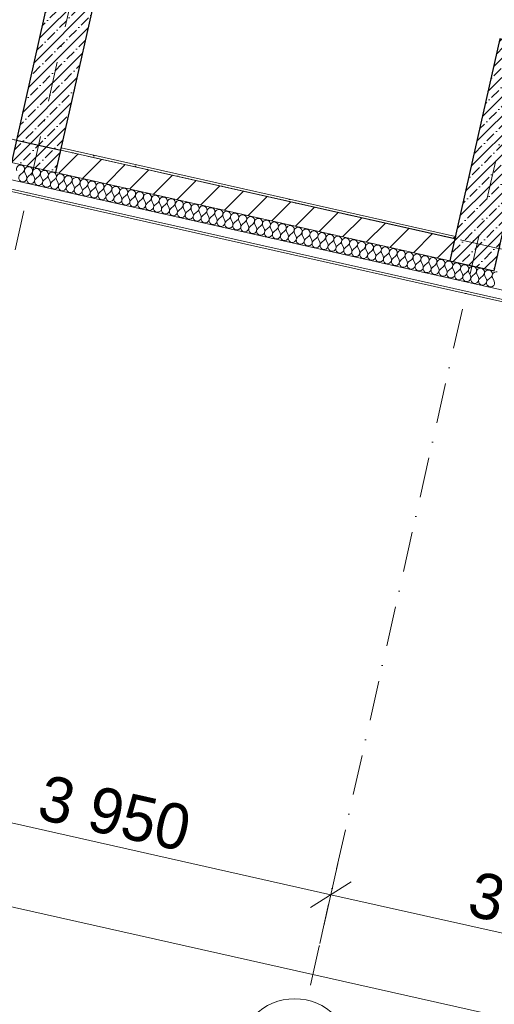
# Model space of a CAD drawing. Header units: millimetres. Extents: x -7218036 to -6881410, y 6117771 to 6219607.
# Tile 34 of 84: x -7164350 to -7160178, y 6124543 to 6133201. Entities that reach past the tile are written whole.
import ezdxf
from ezdxf.enums import TextEntityAlignment as Align

# ---------------------------------------------------------------- set-up
doc = ezdxf.new("R2010")
doc.units = ezdxf.units.MM
doc.header["$MEASUREMENT"] = 0
doc.linetypes.add('Штрихпунктирная', pattern=[670.277762, 352.777767, -176.388884, 0, -141.111112])
for name, color, linetype in [('S - МОП.АР', 7, 'Continuous'), ('АР-Стены_внешние_.АР', 7, 'Continuous'), ('АР-Стены_внутренние_пилоны.АР', 7, 'Continuous'), ('АР-Чертеж-Оси_Осевые размеры.АР', 7, 'Continuous')]:
    doc.layers.add(name, color=color, linetype=linetype)
for name, color, linetype, lineweight in [('АР-Стены_внешние_.АР_Ном._пера__1', 7, 'Continuous', 0), ('АР-Стены_внутренние_пилоны.АР_Ном._пера__1', 7, 'Continuous', 15), ('АР-Чертеж-Оси_Осевые размеры.АР_Ном._пера__1', 7, 'Continuous', 0), ('АР-Чертеж-Оси_Осевые размеры.АР_Ном._пера__120', 7, 'Continuous', 0)]:
    doc.layers.add(name, color=color, linetype=linetype, lineweight=lineweight)
doc.styles.add('РЎР“Р•РќР•Р\xa0Р\x98Р\xa0_РЎРўР\x98Р›Р¬_3', font='GOTHIC.TTF')
doc.dimstyles.new('СГЕНЕРИР_СТИЛЬ__3', dxfattribs={"dimtxt": 400, "dimasz": 285, "dimexe": 0.18, "dimexo": 0.0625, "dimgap": 0, "dimtad": 1, "dimdec": 0, "dimzin": 0, "dimdsep": 46, "dimtxsty": 'РЎР“Р•РќР•Р\xa0Р\x98Р\xa0_РЎРўР\x98Р›Р¬_3', "dimblk": 'ARROWHEAD_6', "dimblk1": 'ARROWHEAD_6', "dimblk2": 'ARROWHEAD_6', "dimcen": 0.09, "dimse1": 1, "dimse2": 1, "dimclrd": 7, "dimclre": 7, "dimclrt": 7, "dimazin": 0, "dimtfac": 1, "dimtdec": 4, "dimtmove": 0, "dimatfit": 3, "dimfxl": 1, "dimtolj": 1, "dimtzin": 0, "dimarcsym": 0})
pattern_1 = [(45, (-6566190.34, 6562677.8), (-84.852814, 84.852814), []), (45, (-6566232.77, 6562720.22), (-84.852814, 84.852814), [90, -30, 0, -30])]

# ---------------------------------------------------------------- blocks, each defined once
blk = doc.blocks.new('*X23', base_point=(-6566190.3, 6562677.8))
at = {"layer": 'АР-Стены_внешние_.АР_Ном._пера__1', "color": 7, "linetype": 'Continuous', "lineweight": 0}
for p, q in [((-7164346.2, 6131837.6), (-7164319, 6131860.7)), ((-7164290.5, 6131825), (-7164305.1, 6131857.6)), ((-7164276.5, 6131821.9), (-7164249.3, 6131845.1)), ((-7164220.8, 6131809.4), (-7164235.4, 6131842)), ((-7164206.8, 6131806.3), (-7164179.7, 6131829.4)), ((-7164151.1, 6131793.7), (-7164165.7, 6131826.3)), ((-7164137.1, 6131790.6), (-7164110, 6131813.8)), ((-7164081.4, 6131778.1), (-7164096, 6131810.7)), ((-7164067.4, 6131775), (-7164040.3, 6131798.1)), ((-7164011.7, 6131762.4), (-7164026.3, 6131795)), ((-7163997.7, 6131759.3), (-7163970.6, 6131782.5)), ((-7163942, 6131746.8), (-7163956.6, 6131779.4)), ((-7163928.1, 6131743.6), (-7163900.9, 6131766.8)), ((-7163872.3, 6131731.1), (-7163886.9, 6131763.7)), ((-7163858.4, 6131728), (-7163831.2, 6131751.2)), ((-7163802.6, 6131715.5), (-7163817.3, 6131748)), ((-7163788.7, 6131712.3), (-7163761.5, 6131735.5)), ((-7163732.9, 6131699.8), (-7163747.6, 6131732.4)), ((-7163719, 6131696.7), (-7163691.8, 6131719.9)), ((-7163663.2, 6131684.2), (-7163677.9, 6131716.7)), ((-7163649.3, 6131681), (-7163622.1, 6131704.2)), ((-7163593.5, 6131668.5), (-7163608.2, 6131701.1)), ((-7163579.6, 6131665.4), (-7163552.4, 6131688.6)), ((-7163523.8, 6131652.9), (-7163538.5, 6131685.4)), ((-7163509.9, 6131649.7), (-7163482.7, 6131672.9)), ((-7163454.1, 6131637.2), (-7163468.8, 6131669.8)), ((-7163440.2, 6131634.1), (-7163413, 6131657.3)), ((-7163384.5, 6131621.6), (-7163399.1, 6131654.1)), ((-7163370.5, 6131618.4), (-7163343.3, 6131641.6)), ((-7163314.8, 6131605.9), (-7163329.4, 6131638.5)), ((-7163300.8, 6131602.8), (-7163273.7, 6131626)), ((-7163245.1, 6131590.3), (-7163259.7, 6131622.8)), ((-7163231.1, 6131587.1), (-7163204, 6131610.3)), ((-7163175.4, 6131574.6), (-7163190, 6131607.2)), ((-7163161.4, 6131571.5), (-7163134.3, 6131594.7)), ((-7163105.7, 6131559), (-7163120.3, 6131591.5)), ((-7163091.7, 6131555.8), (-7163064.6, 6131579)), ((-7163036, 6131543.3), (-7163050.6, 6131575.9)), ((-7163022.1, 6131540.2), (-7162994.9, 6131563.4)), ((-7162966.3, 6131527.6), (-7162980.9, 6131560.2)), ((-7162952.4, 6131524.5), (-7162925.2, 6131547.7)), ((-7162896.6, 6131512), (-7162911.3, 6131544.6)), ((-7162882.7, 6131508.9), (-7162855.5, 6131532)), ((-7162826.9, 6131496.3), (-7162841.6, 6131528.9)), ((-7162813, 6131493.2), (-7162785.8, 6131516.4)), ((-7162757.2, 6131480.7), (-7162771.9, 6131513.3)), ((-7162743.3, 6131477.6), (-7162716.1, 6131500.7)), ((-7162687.5, 6131465), (-7162702.2, 6131497.6)), ((-7162673.6, 6131461.9), (-7162646.4, 6131485.1)), ((-7162617.8, 6131449.4), (-7162632.5, 6131482)), ((-7162603.9, 6131446.3), (-7162576.7, 6131469.4)), ((-7162548.1, 6131433.7), (-7162562.8, 6131466.3)), ((-7162534.2, 6131430.6), (-7162507, 6131453.8)), ((-7162478.4, 6131418.1), (-7162493.1, 6131450.7)), ((-7162464.5, 6131415), (-7162437.3, 6131438.1)), ((-7162408.8, 6131402.4), (-7162423.4, 6131435)), ((-7162394.8, 6131399.3), (-7162367.6, 6131422.5)), ((-7162339.1, 6131386.8), (-7162353.7, 6131419.4)), ((-7162325.1, 6131383.6), (-7162298, 6131406.8)), ((-7162269.4, 6131371.1), (-7162284, 6131403.7)), ((-7162255.4, 6131368), (-7162228.3, 6131391.2)), ((-7162199.7, 6131355.5), (-7162214.3, 6131388)), ((-7162185.7, 6131352.3), (-7162158.6, 6131375.5)), ((-7162130, 6131339.8), (-7162144.6, 6131372.4)), ((-7162116, 6131336.7), (-7162088.9, 6131359.9)), ((-7162060.3, 6131324.2), (-7162074.9, 6131356.7)), ((-7162046.4, 6131321), (-7162019.2, 6131344.2)), ((-7161990.6, 6131308.5), (-7162005.2, 6131341.1)), ((-7161976.7, 6131305.4), (-7161949.5, 6131328.6)), ((-7161920.9, 6131292.9), (-7161935.6, 6131325.4)), ((-7161907, 6131289.7), (-7161879.8, 6131312.9)), ((-7161851.2, 6131277.2), (-7161865.9, 6131309.8)), ((-7161837.3, 6131274.1), (-7161810.1, 6131297.3)), ((-7161781.5, 6131261.6), (-7161796.2, 6131294.1)), ((-7161767.6, 6131258.4), (-7161740.4, 6131281.6)), ((-7161711.8, 6131245.9), (-7161726.5, 6131278.5)), ((-7161697.9, 6131242.8), (-7161670.7, 6131266)), ((-7161642.1, 6131230.3), (-7161656.8, 6131262.8)), ((-7161628.2, 6131227.1), (-7161601, 6131250.3)), ((-7161572.4, 6131214.6), (-7161587.1, 6131247.2)), ((-7161558.5, 6131211.5), (-7161531.3, 6131234.7)), ((-7161502.8, 6131199), (-7161517.4, 6131231.5)), ((-7161488.8, 6131195.8), (-7161461.6, 6131219)), ((-7161433.1, 6131183.3), (-7161447.7, 6131215.9)), ((-7161419.1, 6131180.2), (-7161392, 6131203.3)), ((-7161363.4, 6131167.6), (-7161378, 6131200.2)), ((-7161349.4, 6131164.5), (-7161322.3, 6131187.7)), ((-7161293.7, 6131152), (-7161308.3, 6131184.6)), ((-7161279.7, 6131148.9), (-7161252.6, 6131172)), ((-7161224, 6131136.3), (-7161238.6, 6131168.9)), ((-7161210, 6131133.2), (-7161182.9, 6131156.4)), ((-7161154.3, 6131120.7), (-7161168.9, 6131153.3)), ((-7161140.4, 6131117.6), (-7161113.2, 6131140.7)), ((-7161084.6, 6131105), (-7161099.2, 6131137.6)), ((-7161070.7, 6131101.9), (-7161043.5, 6131125.1)), ((-7161014.9, 6131089.4), (-7161029.6, 6131122)), ((-7161001, 6131086.3), (-7160973.8, 6131109.4)), ((-7160945.2, 6131073.7), (-7160959.9, 6131106.3)), ((-7160931.3, 6131070.6), (-7160904.1, 6131093.8)), ((-7160875.5, 6131058.1), (-7160890.2, 6131090.7)), ((-7160861.6, 6131054.9), (-7160834.4, 6131078.1)), ((-7160805.8, 6131042.4), (-7160820.5, 6131075)), ((-7160791.9, 6131039.3), (-7160764.7, 6131062.5)), ((-7160736.1, 6131026.8), (-7160750.8, 6131059.3)), ((-7160722.2, 6131023.6), (-7160695, 6131046.8)), ((-7160666.4, 6131011.1), (-7160681.1, 6131043.7)), ((-7160652.5, 6131008), (-7160625.3, 6131031.2)), ((-7160596.8, 6130995.5), (-7160611.4, 6131028)), ((-7160582.8, 6130992.3), (-7160555.6, 6131015.5)), ((-7160527.1, 6130979.8), (-7160541.7, 6131012.4)), ((-7160513.1, 6130976.7), (-7160486, 6130999.9)), ((-7160457.4, 6130964.2), (-7160472, 6130996.7)), ((-7160443.4, 6130961), (-7160416.3, 6130984.2)), ((-7160387.7, 6130948.5), (-7160402.3, 6130981.1)), ((-7160373.7, 6130945.4), (-7160346.6, 6130968.6)), ((-7160318, 6130932.9), (-7160332.6, 6130965.4)), ((-7160304, 6130929.7), (-7160276.9, 6130952.9)), ((-7160248.3, 6130917.2), (-7160262.9, 6130949.8)), ((-7160234.3, 6130914.1), (-7160207.2, 6130937.3)), ((-7160178.6, 6130901.6), (-7160193.2, 6130934.1))]:
    blk.add_line(p, q, dxfattribs=at)
for centre, start, end in [((-7164342.2, 6131887.9), 77.34196, 204.21186), ((-7164342.2, 6131887.9), 310.47207, 77.34196), ((-7164272.5, 6131872.3), 77.34196, 204.21186), ((-7164272.5, 6131872.3), 310.47207, 77.34196), ((-7164202.8, 6131856.6), 77.34196, 204.21186), ((-7164202.8, 6131856.6), 310.47207, 77.34196), ((-7164323, 6131810.4), 130.47207, 24.21186), ((-7164253.3, 6131794.7), 130.47207, 24.21186), ((-7164183.6, 6131779.1), 130.47207, 24.21186), ((-7164133.1, 6131841), 77.34196, 204.21186), ((-7164133.1, 6131841), 310.47207, 77.34196), ((-7164063.5, 6131825.3), 77.34196, 204.21186), ((-7164063.5, 6131825.3), 310.47207, 77.34196), ((-7163993.8, 6131809.7), 77.34196, 204.21186), ((-7163993.8, 6131809.7), 310.47207, 77.34196), ((-7163924.1, 6131794), 77.34196, 204.21186), ((-7163924.1, 6131794), 310.47207, 77.34196), ((-7163854.4, 6131778.3), 77.34196, 204.21186), ((-7163854.4, 6131778.3), 310.47207, 77.34196), ((-7163784.7, 6131762.7), 77.34196, 204.21186), ((-7164113.9, 6131763.4), 130.47207, 24.21186), ((-7164044.3, 6131747.8), 130.47207, 24.21186), ((-7163974.6, 6131732.1), 130.47207, 24.21186), ((-7163904.9, 6131716.5), 130.47207, 24.21186), ((-7163835.2, 6131700.8), 130.47207, 24.21186), ((-7163765.5, 6131685.2), 130.47207, 24.21186), ((-7163784.7, 6131762.7), 310.47207, 77.34196), ((-7163715, 6131747), 77.34196, 204.21186), ((-7163715, 6131747), 310.47207, 77.34196), ((-7163645.3, 6131731.4), 77.34196, 204.21186), ((-7163645.3, 6131731.4), 310.47207, 77.34196), ((-7163575.6, 6131715.7), 77.34196, 204.21186), ((-7163575.6, 6131715.7), 310.47207, 77.34196), ((-7163505.9, 6131700.1), 77.34196, 204.21186), ((-7163505.9, 6131700.1), 310.47207, 77.34196), ((-7163436.2, 6131684.4), 77.34196, 204.21186), ((-7163436.2, 6131684.4), 310.47207, 77.34196), ((-7163695.8, 6131669.5), 130.47207, 24.21186), ((-7163626.1, 6131653.9), 130.47207, 24.21186), ((-7163556.4, 6131638.2), 130.47207, 24.21186), ((-7163486.7, 6131622.6), 130.47207, 24.21186), ((-7163417, 6131606.9), 130.47207, 24.21186), ((-7163366.5, 6131668.8), 77.34196, 204.21186), ((-7163366.5, 6131668.8), 310.47207, 77.34196), ((-7163296.8, 6131653.1), 77.34196, 204.21186), ((-7163296.8, 6131653.1), 310.47207, 77.34196), ((-7163227.1, 6131637.5), 77.34196, 204.21186), ((-7163227.1, 6131637.5), 310.47207, 77.34196), ((-7163157.4, 6131621.8), 77.34196, 204.21186), ((-7163157.4, 6131621.8), 310.47207, 77.34196), ((-7163087.8, 6131606.2), 77.34196, 204.21186), ((-7163087.8, 6131606.2), 310.47207, 77.34196), ((-7163018.1, 6131590.5), 77.34196, 204.21186), ((-7163018.1, 6131590.5), 310.47207, 77.34196), ((-7163347.3, 6131591.3), 130.47207, 24.21186), ((-7163277.6, 6131575.6), 130.47207, 24.21186), ((-7163207.9, 6131560), 130.47207, 24.21186), ((-7163138.3, 6131544.3), 130.47207, 24.21186), ((-7163068.6, 6131528.7), 130.47207, 24.21186), ((-7162998.9, 6131513), 130.47207, 24.21186), ((-7162948.4, 6131574.9), 77.34196, 204.21186), ((-7162948.4, 6131574.9), 310.47207, 77.34196), ((-7162878.7, 6131559.2), 77.34196, 204.21186), ((-7162878.7, 6131559.2), 310.47207, 77.34196), ((-7162809, 6131543.6), 77.34196, 204.21186), ((-7162809, 6131543.6), 310.47207, 77.34196), ((-7162739.3, 6131527.9), 77.34196, 204.21186), ((-7162739.3, 6131527.9), 310.47207, 77.34196), ((-7162669.6, 6131512.3), 77.34196, 204.21186), ((-7162669.6, 6131512.3), 310.47207, 77.34196), ((-7162929.2, 6131497.3), 130.47207, 24.21186), ((-7162859.5, 6131481.7), 130.47207, 24.21186), ((-7162789.8, 6131466), 130.47207, 24.21186), ((-7162720.1, 6131450.4), 130.47207, 24.21186), ((-7162650.4, 6131434.7), 130.47207, 24.21186), ((-7162599.9, 6131496.6), 77.34196, 204.21186), ((-7162599.9, 6131496.6), 310.47207, 77.34196), ((-7162530.2, 6131481), 77.34196, 204.21186), ((-7162530.2, 6131481), 310.47207, 77.34196), ((-7162460.5, 6131465.3), 77.34196, 204.21186), ((-7162460.5, 6131465.3), 310.47207, 77.34196), ((-7162390.8, 6131449.6), 77.34196, 204.21186), ((-7162390.8, 6131449.6), 310.47207, 77.34196), ((-7162321.1, 6131434), 77.34196, 204.21186), ((-7162321.1, 6131434), 310.47207, 77.34196), ((-7162251.4, 6131418.3), 77.34196, 204.21186), ((-7162251.4, 6131418.3), 310.47207, 77.34196), ((-7162580.7, 6131419.1), 130.47207, 24.21186), ((-7162511, 6131403.4), 130.47207, 24.21186), ((-7162441.3, 6131387.8), 130.47207, 24.21186), ((-7162371.6, 6131372.1), 130.47207, 24.21186), ((-7162301.9, 6131356.5), 130.47207, 24.21186), ((-7162232.3, 6131340.8), 130.47207, 24.21186), ((-7162181.8, 6131402.7), 77.34196, 204.21186), ((-7162181.8, 6131402.7), 310.47207, 77.34196), ((-7162112.1, 6131387), 77.34196, 204.21186), ((-7162112.1, 6131387), 310.47207, 77.34196), ((-7162042.4, 6131371.4), 77.34196, 204.21186), ((-7162042.4, 6131371.4), 310.47207, 77.34196), ((-7161972.7, 6131355.7), 77.34196, 204.21186), ((-7161972.7, 6131355.7), 310.47207, 77.34196), ((-7161903, 6131340.1), 77.34196, 204.21186), ((-7161903, 6131340.1), 310.47207, 77.34196), ((-7162162.6, 6131325.2), 130.47207, 24.21186), ((-7162092.9, 6131309.5), 130.47207, 24.21186), ((-7162023.2, 6131293.9), 130.47207, 24.21186), ((-7161953.5, 6131278.2), 130.47207, 24.21186), ((-7161883.8, 6131262.6), 130.47207, 24.21186), ((-7161833.3, 6131324.4), 77.34196, 204.21186), ((-7161833.3, 6131324.4), 310.47207, 77.34196), ((-7161763.6, 6131308.8), 77.34196, 204.21186), ((-7161763.6, 6131308.8), 310.47207, 77.34196), ((-7161693.9, 6131293.1), 77.34196, 204.21186), ((-7161693.9, 6131293.1), 310.47207, 77.34196), ((-7161624.2, 6131277.5), 77.34196, 204.21186), ((-7161624.2, 6131277.5), 310.47207, 77.34196), ((-7161554.5, 6131261.8), 77.34196, 204.21186), ((-7161554.5, 6131261.8), 310.47207, 77.34196), ((-7161484.8, 6131246.2), 77.34196, 204.21186), ((-7161484.8, 6131246.2), 310.47207, 77.34196), ((-7161814.1, 6131246.9), 130.47207, 24.21186), ((-7161744.4, 6131231.3), 130.47207, 24.21186), ((-7161674.7, 6131215.6), 130.47207, 24.21186), ((-7161605, 6131200), 130.47207, 24.21186), ((-7161535.3, 6131184.3), 130.47207, 24.21186), ((-7161465.6, 6131168.7), 130.47207, 24.21186), ((-7161415.1, 6131230.5), 77.34196, 204.21186), ((-7161415.1, 6131230.5), 310.47207, 77.34196), ((-7161345.4, 6131214.9), 77.34196, 204.21186), ((-7161345.4, 6131214.9), 310.47207, 77.34196), ((-7161275.8, 6131199.2), 77.34196, 204.21186), ((-7161275.8, 6131199.2), 310.47207, 77.34196), ((-7161206.1, 6131183.6), 77.34196, 204.21186), ((-7161206.1, 6131183.6), 310.47207, 77.34196), ((-7161136.4, 6131167.9), 77.34196, 204.21186), ((-7161136.4, 6131167.9), 310.47207, 77.34196), ((-7161395.9, 6131153), 130.47207, 24.21186), ((-7161326.2, 6131137.3), 130.47207, 24.21186), ((-7161256.6, 6131121.7), 130.47207, 24.21186), ((-7161186.9, 6131106), 130.47207, 24.21186), ((-7161117.2, 6131090.4), 130.47207, 24.21186), ((-7161066.7, 6131152.3), 77.34196, 204.21186), ((-7161066.7, 6131152.3), 310.47207, 77.34196), ((-7160997, 6131136.6), 77.34196, 204.21186), ((-7160997, 6131136.6), 310.47207, 77.34196), ((-7160927.3, 6131121), 77.34196, 204.21186), ((-7160927.3, 6131121), 310.47207, 77.34196), ((-7160857.6, 6131105.3), 77.34196, 204.21186), ((-7160857.6, 6131105.3), 310.47207, 77.34196), ((-7160787.9, 6131089.6), 77.34196, 204.21186), ((-7160787.9, 6131089.6), 310.47207, 77.34196), ((-7160718.2, 6131074), 77.34196, 204.21186), ((-7160718.2, 6131074), 310.47207, 77.34196), ((-7161047.5, 6131074.7), 130.47207, 24.21186), ((-7160977.8, 6131059.1), 130.47207, 24.21186), ((-7160908.1, 6131043.4), 130.47207, 24.21186), ((-7160838.4, 6131027.8), 130.47207, 24.21186), ((-7160768.7, 6131012.1), 130.47207, 24.21186), ((-7160699, 6130996.5), 130.47207, 24.21186), ((-7160648.5, 6131058.3), 77.34196, 204.21186), ((-7160648.5, 6131058.3), 310.47207, 77.34196), ((-7160578.8, 6131042.7), 77.34196, 204.21186), ((-7160578.8, 6131042.7), 310.47207, 77.34196), ((-7160509.1, 6131027), 77.34196, 204.21186), ((-7160509.1, 6131027), 310.47207, 77.34196), ((-7160439.4, 6131011.4), 77.34196, 204.21186), ((-7160439.4, 6131011.4), 310.47207, 77.34196), ((-7160369.7, 6130995.7), 77.34196, 204.21186), ((-7160369.7, 6130995.7), 310.47207, 77.34196), ((-7160629.3, 6130980.8), 130.47207, 24.21186), ((-7160559.6, 6130965.2), 130.47207, 24.21186), ((-7160489.9, 6130949.5), 130.47207, 24.21186), ((-7160420.2, 6130933.9), 130.47207, 24.21186), ((-7160350.6, 6130918.2), 130.47207, 24.21186), ((-7160300.1, 6130980.1), 77.34196, 204.21186), ((-7160300.1, 6130980.1), 310.47207, 77.34196), ((-7160230.4, 6130964.4), 77.34196, 204.21186), ((-7160230.4, 6130964.4), 310.47207, 77.34196), ((-7160160.7, 6130948.8), 77.34196, 204.21186), ((-7160280.9, 6130902.6), 130.47207, 24.21186), ((-7160211.2, 6130886.9), 130.47207, 24.21186)]:
    blk.add_arc(centre, 35.7, start, end, dxfattribs=at)
blk = doc.blocks.new('Стена_6_1', base_point=(-7167510.9, 6132844.8))
at = {"layer": 'АР-Стены_внешние_.АР', "linetype": 'Continuous', "lineweight": 0, "true_color": 0x000000}
h = blk.add_hatch(dxfattribs=at)
h.set_pattern_fill('ШТУКАТУРКА__ГИПС_01_0001', color=18, style=0, pattern_type=2)
h.set_pattern_definition([(45, (-6566190.34, 6563027.8), (-111.369318, 111.369318), [0, -105, 0, -157.5]), (110, (-6565840.34, 6563027.8), (148.001588, 53.868173), [0, -77, 0, -133])])
h.paths.add_polyline_path([(-7160520.4, 6131295.3), (-7163984.2, 6132073.2), (-7163988.6, 6132053.7), (-7160524.8, 6131275.8)])
h = blk.add_hatch(dxfattribs=at)
h.set_pattern_fill('БЛОКИ_БЕТОННЫЕ_ЭФФЕКТИВН_70', color=18, style=0, pattern_type=2)
h.set_pattern_definition([(45, (-6566190.34, 6562677.8), (-127.27922, 127.27922), [])])
h.paths.add_polyline_path([(-7160524.8, 6131275.8), (-7163988.6, 6132053.7), (-7164032.4, 6131858.6), (-7160568.7, 6131080.7)])
at = {"layer": 'АР-Стены_внешние_.АР_Ном._пера__1', "color": 7, "linetype": 'Continuous', "lineweight": 0}
for p, q in [((-7167587.6, 6132503.3), (-7149265.4, 6128388.3)), ((-7167605.1, 6132425.3), (-7149283, 6128310.3))]:
    blk.add_line(p, q, dxfattribs=at)
at = {"layer": 'АР-Стены_внешние_.АР_Ном._пера__1', "color": 7, "linetype": 'Continuous', "lineweight": 30}
for p, q in [((-7163988.6, 6132053.7), (-7163984.2, 6132073.2)), ((-7164032.4, 6131858.6), (-7163988.6, 6132053.7)), ((-7160520.4, 6131295.3), (-7160524.8, 6131275.8)), ((-7160524.8, 6131275.8), (-7160568.7, 6131080.7))]:
    blk.add_line(p, q, dxfattribs=at)
at = {"layer": 'АР-Стены_внешние_.АР_Ном._пера__1', "color": 7, "linetype": 'Continuous', "lineweight": 15}
for p, q in [((-7160524.8, 6131275.8), (-7163988.6, 6132053.7)), ((-7164422.7, 6131946.2), (-7164032.4, 6131858.6)), ((-7164032.4, 6131858.6), (-7160568.7, 6131080.7)), ((-7160568.7, 6131080.7), (-7160178.4, 6130993))]:
    blk.add_line(p, q, dxfattribs=at)
at = {"layer": 'АР-Стены_внешние_.АР_Ном._пера__1', "color": 7, "linetype": 'Continuous', "lineweight": 0, "flags": 128}
for points in [[(-7167609.5, 6132405.8), (-7149287.3, 6128290.8)], [(-7160520.4, 6131295.3), (-7163984.2, 6132073.2)]]:
    blk.add_lwpolyline(points, dxfattribs=at)
at = {"layer": 'АР-Стены_внешние_.АР', "color": 7, "lineweight": 0}
blk.add_blockref('*X23', (-6566190.3, 6562677.8), dxfattribs=at)
blk = doc.blocks.new('Стена_71_1', base_point=(-7160373.5, 6131036.8))
at = {"layer": 'АР-Стены_внутренние_пилоны.АР', "linetype": 'Continuous', "lineweight": 0, "true_color": 0x000000}
h = blk.add_hatch(dxfattribs=at)
h.set_pattern_fill('ЖЕЛЕЗОБЕТОН__PROJECT__0001', color=18, style=0, pattern_type=2)
h.set_pattern_definition(pattern_1)
h.paths.add_polyline_path([(-7160178.4, 6130992.9), (-7159740.2, 6132944.1), (-7160130.5, 6133031.7), (-7160568.7, 6131080.6)])
h = blk.add_hatch(dxfattribs=at)
h.set_pattern_fill('ЖЕЛЕЗОБЕТОН__PROJECT__0001', color=18, style=0, pattern_type=2)
h.set_pattern_definition(pattern_1)
h.paths.add_polyline_path([(-7160130.2, 6131207.7), (-7160520.4, 6131295.3), (-7160524.8, 6131275.8), (-7160134.6, 6131188.2)])
h = blk.add_hatch(dxfattribs=at)
h.set_pattern_fill('ЖЕЛЕЗОБЕТОН__PROJECT__0001', color=18, style=0, pattern_type=2)
h.set_pattern_definition(pattern_1)
h.paths.add_polyline_path([(-7160134.6, 6131188.2), (-7160524.8, 6131275.8), (-7160568.7, 6131080.7), (-7160178.4, 6130993)])
at = {"layer": 'АР-Стены_внешние_.АР_Ном._пера__1', "color": 7, "linetype": 'Continuous', "lineweight": 30}
for p, q in [((-7160520.4, 6131295.3), (-7160524.8, 6131275.8)), ((-7160524.8, 6131275.8), (-7160568.7, 6131080.7)), ((-7160134.6, 6131188.2), (-7160130.2, 6131207.7)), ((-7160178.4, 6130993), (-7160134.6, 6131188.2))]:
    blk.add_line(p, q, dxfattribs=at)
at = {"layer": 'АР-Стены_внешние_.АР_Ном._пера__1', "color": 7, "linetype": 'Continuous', "lineweight": 15}
blk.add_line((-7160568.7, 6131080.7), (-7160178.4, 6130993), dxfattribs=at)
at = {"layer": 'АР-Стены_внутренние_пилоны.АР_Ном._пера__1', "color": 7, "linetype": 'Continuous', "lineweight": 30, "flags": 128}
for points in [[(-7160130.5, 6133031.7), (-7160568.7, 6131080.6)], [(-7159740.2, 6132944.1), (-7160130.5, 6133031.7)], [(-7160178.4, 6130992.9), (-7159740.2, 6132944.1)], [(-7160568.7, 6131080.6), (-7160178.4, 6130992.9)]]:
    blk.add_lwpolyline(points, dxfattribs=at)
blk = doc.blocks.new('Стена_72_1', base_point=(-7164183.7, 6132097.5))
at = {"layer": 'АР-Стены_внутренние_пилоны.АР', "linetype": 'Continuous', "lineweight": 0, "true_color": 0x000000}
h = blk.add_hatch(dxfattribs=at)
h.set_pattern_fill('ЖЕЛЕЗОБЕТОН__PROJECT__0001', color=18, style=0, pattern_type=2)
h.set_pattern_definition(pattern_1)
h.paths.add_polyline_path([(-7163988.6, 6132053.6), (-7163594.2, 6133809.7), (-7163984.5, 6133897.3), (-7164378.8, 6132141.3)])
h = blk.add_hatch(dxfattribs=at)
h.set_pattern_fill('ЖЕЛЕЗОБЕТОН__PROJECT__0001', color=18, style=0, pattern_type=2)
h.set_pattern_definition(pattern_1)
h.paths.add_polyline_path([(-7163984.2, 6132073.2), (-7164374.4, 6132160.9), (-7164378.8, 6132141.4), (-7163988.6, 6132053.7)])
h = blk.add_hatch(dxfattribs=at)
h.set_pattern_fill('ЖЕЛЕЗОБЕТОН__PROJECT__0001', color=18, style=0, pattern_type=2)
h.set_pattern_definition(pattern_1)
h.paths.add_polyline_path([(-7163988.6, 6132053.7), (-7164378.8, 6132141.4), (-7164422.7, 6131946.2), (-7164032.4, 6131858.6)])
at = {"layer": 'АР-Стены_внешние_.АР_Ном._пера__1', "color": 7, "linetype": 'Continuous', "lineweight": 30}
for p, q in [((-7164374.4, 6132160.9), (-7164378.8, 6132141.4)), ((-7164378.8, 6132141.4), (-7164422.7, 6131946.2)), ((-7163988.6, 6132053.7), (-7163984.2, 6132073.2)), ((-7164032.4, 6131858.6), (-7163988.6, 6132053.7))]:
    blk.add_line(p, q, dxfattribs=at)
at = {"layer": 'АР-Стены_внешние_.АР_Ном._пера__1', "color": 7, "linetype": 'Continuous', "lineweight": 15}
blk.add_line((-7164422.7, 6131946.2), (-7164032.4, 6131858.6), dxfattribs=at)
at = {"layer": 'АР-Стены_внутренние_пилоны.АР_Ном._пера__1', "color": 7, "linetype": 'Continuous', "lineweight": 30, "flags": 128}
for points in [[(-7163984.5, 6133897.3), (-7164378.8, 6132141.3)], [(-7163594.2, 6133809.7), (-7163984.5, 6133897.3)], [(-7163988.6, 6132053.6), (-7163594.2, 6133809.7)], [(-7164378.8, 6132141.3), (-7163988.6, 6132053.6)]]:
    blk.add_lwpolyline(points, dxfattribs=at)
blk = doc.blocks.new('Стандартный Маркер Сетки[11]_1', base_point=(-7160680.9, 6147693.7))
at = {"layer": 'АР-Чертеж-Оси_Осевые размеры.АР_Ном._пера__120', "color": 7, "linetype": 'Штрихпунктирная', "lineweight": 0}
blk.add_line((-7160787.5, 6147219.2), (-7165571.2, 6125919.8), dxfattribs=at)
at = {"layer": 'АР-Чертеж-Оси_Осевые размеры.АР_Ном._пера__120', "color": 7, "lineweight": 0, "style": 'РЎР“Р•РќР•Р\xa0Р\x98Р\xa0_РЎРўР\x98Р›Р¬_3'}
blk.add_attdef('AC_MarkerText_1', text='', height=350, rotation=347.34172, dxfattribs=at).set_placement((-7165717.5, 6125138.4), align=Align.TOP_CENTER)
blk = doc.blocks.new('Стандартный Маркер Сетки[16]_1', base_point=(-7156826.9, 6146828.2))
at = {"layer": 'АР-Чертеж-Оси_Осевые размеры.АР_Ном._пера__120', "color": 7, "linetype": 'Штрихпунктирная', "lineweight": 0}
for p, q in [((-7156933.5, 6146353.6), (-7161717.2, 6125054.2)), ((-7161717.2, 6125054.2), (-7161823.8, 6124579.6))]:
    blk.add_line(p, q, dxfattribs=at)
at = {"layer": 'АР-Чертеж-Оси_Осевые размеры.АР_Ном._пера__120', "color": 7, "linetype": 'Continuous', "lineweight": 0}
blk.add_circle((-7161933.4, 6124091.7), 500, dxfattribs=at)
at = {"layer": 'АР-Чертеж-Оси_Осевые размеры.АР_Ном._пера__120', "color": 7, "linetype": 'Штрихпунктирная', "lineweight": 0}
blk.add_point((-7161717.2, 6125054.2), dxfattribs=at)
blk.add_point((-7161717.2, 6125054.2), dxfattribs=at)
at = {"layer": 'АР-Чертеж-Оси_Осевые размеры.АР_Ном._пера__120', "color": 7, "lineweight": 0, "style": 'РЎР“Р•РќР•Р\xa0Р\x98Р\xa0_РЎРўР\x98Р›Р¬_3'}
blk.add_attdef('AC_MarkerText_1', text='', height=350, rotation=347.34172, dxfattribs=at).set_placement((-7161863.5, 6124272.8), align=Align.TOP_CENTER)
blk = doc.blocks.new('Стандартный Маркер Сетки[32]_1', base_point=(-7160680.9, 6147693.7))
at = {"layer": 'АР-Чертеж-Оси_Осевые размеры.АР_Ном._пера__120', "color": 7, "linetype": 'Штрихпунктирная', "lineweight": 0}
blk.add_line((-7160787.5, 6147219.2), (-7165571.2, 6125919.8), dxfattribs=at)
at = {"layer": 'АР-Чертеж-Оси_Осевые размеры.АР_Ном._пера__120', "color": 7, "lineweight": 0, "style": 'РЎР“Р•РќР•Р\xa0Р\x98Р\xa0_РЎРўР\x98Р›Р¬_3'}
blk.add_attdef('AC_MarkerText_1', text='', height=350, rotation=347.34172, dxfattribs=at).set_placement((-7165717.5, 6125138.4), align=Align.TOP_CENTER)
blk = doc.blocks.new('Стандартный Маркер Сетки[37]_1', base_point=(-7156826.9, 6146828.2))
at = {"layer": 'АР-Чертеж-Оси_Осевые размеры.АР_Ном._пера__120', "color": 7, "linetype": 'Штрихпунктирная', "lineweight": 0}
for p, q in [((-7156933.5, 6146353.6), (-7161717.2, 6125054.2)), ((-7161717.2, 6125054.2), (-7161823.8, 6124579.6))]:
    blk.add_line(p, q, dxfattribs=at)
at = {"layer": 'АР-Чертеж-Оси_Осевые размеры.АР_Ном._пера__120', "color": 7, "linetype": 'Continuous', "lineweight": 0}
blk.add_circle((-7161933.4, 6124091.7), 500, dxfattribs=at)
at = {"layer": 'АР-Чертеж-Оси_Осевые размеры.АР_Ном._пера__120', "color": 7, "linetype": 'Штрихпунктирная', "lineweight": 0}
blk.add_point((-7161717.2, 6125054.2), dxfattribs=at)
blk.add_point((-7161717.2, 6125054.2), dxfattribs=at)
at = {"layer": 'АР-Чертеж-Оси_Осевые размеры.АР_Ном._пера__120', "color": 7, "lineweight": 0, "style": 'РЎР“Р•РќР•Р\xa0Р\x98Р\xa0_РЎРўР\x98Р›Р¬_3'}
blk.add_attdef('AC_MarkerText_1', text='', height=350, rotation=347.34172, dxfattribs=at).set_placement((-7161863.5, 6124272.8), align=Align.TOP_CENTER)
blk = doc.blocks.new('*D200', base_point=(-6566190.3, 6562677.8))
at = {"layer": 'АР-Чертеж-Оси_Осевые размеры.АР_Ном._пера__1', "color": 7, "linetype": 'Continuous', "lineweight": 0, "transparency": 16777216}
for p, q in [((-7165627.6, 6125668.8), (-7187258.8, 6130527)), ((-7165566, 6125943.2), (-7165689.2, 6125394.4)), ((-7165806.8, 6125555.3), (-7165448.4, 6125782.3)), ((-7142835.4, 6120549.8), (-7165627.6, 6125668.8)), ((-7142773.7, 6120824.2), (-7142897, 6120275.4)), ((-7143014.6, 6120436.3), (-7142656.1, 6120663.3)), ((-7142615.8, 6120500.5), (-7142835.4, 6120549.8))]:
    blk.add_line(p, q, dxfattribs=at)
at = {"layer": 'АР-Чертеж-Оси_Осевые размеры.АР_Ном._пера__1', "color": 7, "lineweight": 0, "transparency": 16777216, "insert": (-7155054.4, 6123376.1), "char_height": 400, "attachment_point": 7, "rotation": 347.34175, "style": 'РЎР“Р•РќР•Р\xa0Р\x98Р\xa0_РЎРўР\x98Р›Р¬_3'}
blk.add_mtext('\\A1;{\\pql;\\fCentury Gothic|b0|i0|c204|p0;\\W1.000000;23\xa0360}', dxfattribs=at)
blk = doc.blocks.new('ARROWHEAD_6')
at = {"color": 0, "linetype": 'Continuous', "lineweight": 0}
for p, q in [((-0.5, -0.5), (0.5, 0.5)), ((0, 0), (-1, 0))]:
    blk.add_line(p, q, dxfattribs=at)
blk = doc.blocks.new('*D211', base_point=(-6566190.3, 6562677.8))
at = {"layer": 'АР-Чертеж-Оси_Осевые размеры.АР_Ном._пера__1', "color": 7, "linetype": 'Continuous', "lineweight": 0, "transparency": 16777216}
for p, q in [((-7172280, 6127901.7), (-7168923.6, 6127147.8)), ((-7168985.2, 6126873.4), (-7168862, 6127422.2)), ((-7168744.4, 6127261.3), (-7169102.8, 6127034.3)), ((-7168923.6, 6127147.8), (-7165469.7, 6126372.1)), ((-7165531.3, 6126097.7), (-7165408, 6126646.5)), ((-7165290.4, 6126485.6), (-7165648.9, 6126258.6)), ((-7165469.7, 6126372.1), (-7161615.7, 6125506.5))]:
    blk.add_line(p, q, dxfattribs=at)
at = {"layer": 'АР-Чертеж-Оси_Осевые размеры.АР_Ном._пера__1', "color": 7, "lineweight": 0, "transparency": 16777216, "insert": (-7167866.9, 6126992.5), "char_height": 400, "attachment_point": 7, "rotation": 347.34175, "style": 'РЎР“Р•РќР•Р\xa0Р\x98Р\xa0_РЎРўР\x98Р›Р¬_3'}
blk.add_mtext('\\A1;{\\pql;\\fCentury Gothic|b0|i0|c204|p0;\\W1.000000;3\xa0540}', dxfattribs=at)
blk = doc.blocks.new('*D212', base_point=(-6566190.3, 6562677.8))
at = {"layer": 'АР-Чертеж-Оси_Осевые размеры.АР_Ном._пера__1', "color": 7, "linetype": 'Continuous', "lineweight": 0, "transparency": 16777216}
for p, q in [((-7165290.4, 6126485.6), (-7165648.9, 6126258.6)), ((-7165469.7, 6126372.1), (-7161615.7, 6125506.5)), ((-7161677.3, 6125232.1), (-7161554, 6125780.9)), ((-7161436.4, 6125620), (-7161794.9, 6125393))]:
    blk.add_line(p, q, dxfattribs=at)
at = {"layer": 'АР-Чертеж-Оси_Осевые размеры.АР_Ном._пера__1', "color": 7, "lineweight": 0, "transparency": 16777216, "insert": (-7164212.9, 6126171.8), "char_height": 400, "attachment_point": 7, "rotation": 347.34175, "style": 'РЎР“Р•РќР•Р\xa0Р\x98Р\xa0_РЎРўР\x98Р›Р¬_3'}
blk.add_mtext('\\A1;{\\pql;\\fCentury Gothic|b0|i0|c204|p0;\\W1.000000;3\xa0950}', dxfattribs=at)
blk = doc.blocks.new('*D213', base_point=(-6566190.3, 6562677.8))
at = {"layer": 'АР-Чертеж-Оси_Осевые размеры.АР_Ном._пера__1', "color": 7, "linetype": 'Continuous', "lineweight": 0, "transparency": 16777216}
for p, q in [((-7165469.7, 6126372.1), (-7161615.7, 6125506.5)), ((-7161677.3, 6125232.1), (-7161554, 6125780.9)), ((-7161436.4, 6125620), (-7161794.9, 6125393)), ((-7161615.7, 6125506.5), (-7157908, 6124673.8)), ((-7157969.7, 6124399.4), (-7157846.4, 6124948.2)), ((-7157728.8, 6124787.3), (-7158087.2, 6124560.3)), ((-7157908, 6124673.8), (-7155966.4, 6124237.7))]:
    blk.add_line(p, q, dxfattribs=at)
at = {"layer": 'АР-Чертеж-Оси_Осевые размеры.АР_Ном._пера__1', "color": 7, "lineweight": 0, "transparency": 16777216, "insert": (-7160432.1, 6125322.7), "char_height": 400, "attachment_point": 7, "rotation": 347.34175, "style": 'РЎР“Р•РќР•Р\xa0Р\x98Р\xa0_РЎРўР\x98Р›Р¬_3'}
blk.add_mtext('\\A1;{\\pql;\\fCentury Gothic|b0|i0|c204|p0;\\W1.000000;3\xa0800}', dxfattribs=at)
blk = doc.blocks.new('Стандартный Маркер Сетки[51]_1', base_point=(-7217047.9, 6143970.3))
at = {"layer": 'АР-Чертеж-Оси_Осевые размеры.АР_Ном._пера__120', "color": 7, "linetype": 'Штрихпунктирная', "lineweight": 0}
blk.add_line((-7216072.2, 6143751.1), (-7137131, 6126021.4), dxfattribs=at)
at = {"layer": 'АР-Чертеж-Оси_Осевые размеры.АР_Ном._пера__120', "color": 7, "lineweight": 0, "style": 'РЎР“Р•РќР•Р\xa0Р\x98Р\xa0_РЎРўР\x98Р›Р¬_3'}
for tag, p in [('AC_MarkerText_1_0', (-7217465.8, 6144260.9)), ('AC_MarkerText_1_1', (-7135597.5, 6125873.7))]:
    blk.add_attdef(tag, text='', height=350, rotation=347.34172, dxfattribs=at).set_placement(p, align=Align.TOP_CENTER)
blk = doc.blocks.new('Стандартный Маркер Сетки[61]_1', base_point=(-7217047.9, 6143970.3))
at = {"layer": 'АР-Чертеж-Оси_Осевые размеры.АР_Ном._пера__120', "color": 7, "linetype": 'Штрихпунктирная', "lineweight": 0}
blk.add_line((-7216072.2, 6143751.1), (-7137131, 6126021.4), dxfattribs=at)
at = {"layer": 'АР-Чертеж-Оси_Осевые размеры.АР_Ном._пера__120', "color": 7, "lineweight": 0, "style": 'РЎР“Р•РќР•Р\xa0Р\x98Р\xa0_РЎРўР\x98Р›Р¬_3'}
for tag, p in [('AC_MarkerText_1_0', (-7217465.8, 6144260.9)), ('AC_MarkerText_1_1', (-7135597.5, 6125873.7))]:
    blk.add_attdef(tag, text='', height=350, rotation=347.34172, dxfattribs=at).set_placement(p, align=Align.TOP_CENTER)
blk = doc.blocks.new('Стандартный Маркер Сетки[64]_1', base_point=(-7217047.9, 6143970.3))
at = {"layer": 'АР-Чертеж-Оси_Осевые размеры.АР_Ном._пера__120', "color": 7, "linetype": 'Штрихпунктирная', "lineweight": 0}
blk.add_line((-7216072.2, 6143751.1), (-7137131, 6126021.4), dxfattribs=at)
at = {"layer": 'АР-Чертеж-Оси_Осевые размеры.АР_Ном._пера__120', "color": 7, "lineweight": 0, "style": 'РЎР“Р•РќР•Р\xa0Р\x98Р\xa0_РЎРўР\x98Р›Р¬_3'}
for tag, p in [('AC_MarkerText_1_0', (-7217465.8, 6144260.9)), ('AC_MarkerText_1_1', (-7135597.5, 6125873.7))]:
    blk.add_attdef(tag, text='', height=350, rotation=347.34172, dxfattribs=at).set_placement(p, align=Align.TOP_CENTER)
blk = doc.blocks.new('Стандартный Маркер Сетки[68]_1', base_point=(-7217047.9, 6143970.3))
at = {"layer": 'АР-Чертеж-Оси_Осевые размеры.АР_Ном._пера__120', "color": 7, "linetype": 'Штрихпунктирная', "lineweight": 0}
blk.add_line((-7216072.2, 6143751.1), (-7137131, 6126021.4), dxfattribs=at)
at = {"layer": 'АР-Чертеж-Оси_Осевые размеры.АР_Ном._пера__120', "color": 7, "lineweight": 0, "style": 'РЎР“Р•РќР•Р\xa0Р\x98Р\xa0_РЎРўР\x98Р›Р¬_3'}
for tag, p in [('AC_MarkerText_1_0', (-7217465.8, 6144260.9)), ('AC_MarkerText_1_1', (-7135597.5, 6125873.7))]:
    blk.add_attdef(tag, text='', height=350, rotation=347.34172, dxfattribs=at).set_placement(p, align=Align.TOP_CENTER)

msp = doc.modelspace()

# ---------------------------------------------------------------- linework, layer by layer
at = {"layer": 'S - МОП.АР', "color": 254, "linetype": 'Continuous', "lineweight": 0, "true_color": 0xd1c7d6, "flags": 128}
for points in [[(-7171340.6, 6133704.9), (-7168018.3, 6132958.7), (-7167624, 6134714.5), (-7167214.2, 6134622.5), (-7167608.6, 6132866.7), (-7164378.9, 6132141.3), (-7163984.5, 6133897.4), (-7163935.8, 6133886.4), (-7163238, 6136994.4), (-7162619.7, 6139746), (-7161102.1, 6139405.3), (-7160711.1, 6141146.5), (-7165507, 6142223.7), (-7166296.9, 6138706.3), (-7166296.9, 6138706.3), (-7166691.3, 6136950.3), (-7167081.6, 6137037.9), (-7166687.2, 6138793.9), (-7168190.9, 6139131.6), (-7168206.3, 6139063.4), (-7169697.7, 6139398.3), (-7169353.6, 6140930.2), (-7170895.5, 6141276.5)], [(-7163594.2, 6133809.7), (-7163988.6, 6132053.6), (-7160524.9, 6131275.6), (-7160130.5, 6133031.7), (-7159740.2, 6132944.1), (-7160134.6, 6131188), (-7156792.9, 6130437.5), (-7156540.8, 6131559.7), (-7156150.6, 6131472), (-7156402.6, 6130349.8), (-7153538.9, 6129706.6), (-7152892.1, 6132586.4), (-7152501.8, 6132498.8), (-7153148.6, 6129618.9), (-7150265.4, 6128971.3), (-7150013.4, 6130093.7), (-7149720.7, 6130027.9), (-7149972.7, 6128905.6), (-7146298.3, 6128080.3)]]:
    msp.add_lwpolyline(points, dxfattribs=at)

# ---------------------------------------------------------------- block references
at = {"layer": 'АР-Стены_внешние_.АР', "color": 7, "lineweight": 0}
msp.add_blockref('Стена_6_1', (-7167510.9, 6132844.8), dxfattribs=at)
at = {"layer": 'АР-Стены_внутренние_пилоны.АР', "color": 7, "lineweight": 0}
for name, p in [('Стена_72_1', (-7164183.7, 6132097.5)), ('Стена_71_1', (-7160373.5, 6131036.8))]:
    msp.add_blockref(name, p, dxfattribs=at)
at = {"layer": 'АР-Чертеж-Оси_Осевые размеры.АР', "color": 8, "linetype": 'Continuous', "lineweight": 15}
for name, p in [('Стандартный Маркер Сетки[11]_1', (-7160680.9, 6147693.7)), ('Стандартный Маркер Сетки[32]_1', (-7160680.9, 6147693.7)), ('Стандартный Маркер Сетки[16]_1', (-7156826.9, 6146828.2)), ('Стандартный Маркер Сетки[37]_1', (-7156826.9, 6146828.2)), ('Стандартный Маркер Сетки[51]_1', (-7217047.9, 6143970.3)), ('Стандартный Маркер Сетки[61]_1', (-7217047.9, 6143970.3)), ('Стандартный Маркер Сетки[64]_1', (-7217047.9, 6143970.3)), ('Стандартный Маркер Сетки[68]_1', (-7217047.9, 6143970.3))]:
    msp.add_blockref(name, p, dxfattribs=at)

# ---------------------------------------------------------------- dimensions: what is measured, and where the dimension line sits
at = {"layer": 'АР-Чертеж-Оси_Осевые размеры.АР', "color": 7, "linetype": 'Continuous', "lineweight": 0}
for base, p1, p2, angle, picture, middle in [((-7165627.6, 6125668.8), (-7142885.6, 6120326.2), (-7165787.4, 6124957.3), 167.34175, '*D200', (-7154192.6, 6123387.5)), ((-7165469.7, 6126372.1), (-7169135.7, 6126203.7), (-7165677.8, 6125445.2), 347.34175, '*D211', (-7167153.6, 6127037.3)), ((-7161615.7, 6125506.5), (-7165677.8, 6125445.2), (-7161823.8, 6124579.6), 347.34175, '*D212', (-7163499.6, 6126216.6)), ((-7157908, 6124673.8), (-7161823.8, 6124579.6), (-7158138.1, 6123649.3), 347.34175, '*D213', (-7159718.8, 6125367.4))]:
    dim = msp.add_linear_dim(base=base, p1=p1, p2=p2, angle=angle, dimstyle='СГЕНЕРИР_СТИЛЬ__3', dxfattribs=at)
    dim.commit()
    dim.dimension.update_dxf_attribs({"geometry": picture, "text_midpoint": middle, "dimtype": 160, "text_rotation": 347.34175})

doc.saveas('drawing.dxf')
